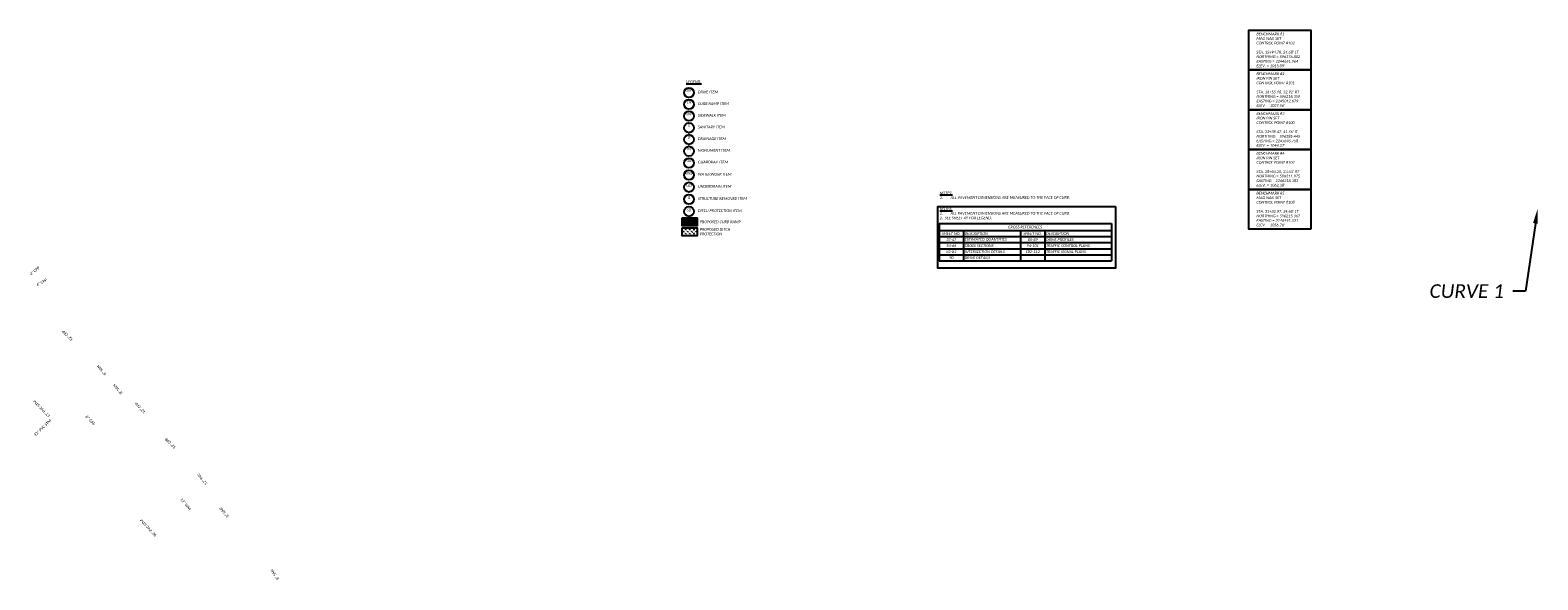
# Model space of a CAD drawing. Header units: feet. Extents: x -5 to 2247819, y -3 to 598692.
# Tile 79 of 84: x 2245239 to 2246785, y 596776 to 597340. Entities that reach past the tile are written whole.
import ezdxf
from ezdxf import colors
from ezdxf.entities.mleader import LeaderData, LeaderLine
from ezdxf.math import Vec2, Vec3

# ---------------------------------------------------------------- set-up
doc = ezdxf.new("R2010")
doc.units = ezdxf.units.FT
doc.header["$MEASUREMENT"] = 0
doc.linetypes.add('stream', pattern=[1.4, 0.7, -0.1, 0.1, -0.1, 0.1, -0.1, 0.1, -0.1])
doc.layers.add('0_View_Frame_Border', color=7, linetype='Continuous', plot=False)
for name, color, linetype in [('DR_P_Ditch', 133, 'stream'), ('DR_P_Text', 7, 'Continuous'), ('DR_X_Text', 7, 'Continuous'), ('SC_Shading2', 9, 'Continuous'), ('SH_Text', 7, 'Continuous'), ('TX_P_20', 7, 'Continuous'), ('UT_X_Gas_Text', 7, 'Continuous'), ('UT_X_Sanitary_Text', 7, 'Continuous'), ('UT_X_Water_Text', 7, 'Continuous')]:
    doc.layers.add(name, color=color, linetype=linetype)
doc.styles.add('P_Slanted_Normal', font='calibrii.ttf', dxfattribs={"height": 0.14})
doc.styles.add('X_Straight_Normal', font='calibril.ttf', dxfattribs={"height": 0.14})

# ---------------------------------------------------------------- blocks, each defined once
blk = doc.blocks.new('*T1211')
at = {"layer": 'TX_P_20', "color": 0, "linetype": 'ByBlock', "lineweight": -2, "transparency": 16777216}
for p, q in [((0, 0), (176.6, 0)), ((0, 0), (0, -38.2)), ((176.6, 0), (176.6, -38.2)), ((0, -7.2), (176.6, -7.2)), ((0, -13.4), (176.6, -13.4)), ((25, -7.2), (25, -38.2)), ((83.4, -7.2), (83.4, -38.2)), ((108.4, -7.2), (108.4, -38.2)), ((0, -19.6), (176.6, -19.6)), ((0, -25.8), (176.6, -25.8)), ((0, -32), (176.6, -32)), ((0, -38.2), (176.6, -38.2))]:
    blk.add_line(p, q, dxfattribs=at)
at = {"layer": 'TX_P_20', "color": 0, "transparency": 16777216, "char_height": 2.8, "style": 'P_Slanted_Normal'}
for s, insert, width, attachment_point in [('SHEET NO.', (12.5, -10.3), 22.6, 5), ('37-47', (12.5, -16.5), 22.6, 5), ('DESCRIPTION', (26.2, -10.3), 55.963, 4), ('ESTIMATED QUANTITIES', (26.2, -16.5), 55.963, 4), ('CROSS REFERENCES', (88.3, -3.6), 174.164, 5), ('SHEET NO.', (95.9, -10.3), 22.6, 5), ('85-89', (95.9, -16.5), 22.6, 5), ('DESCRIPTION', (109.6, -10.3), 65.801, 4), ('DRIVE PROFILES', (109.6, -16.5), 65.801, 4), ('54-66', (12.5, -22.7), 22.6, 5), ('82-83', (12.5, -28.9), 22.6, 5), ('CROSS SECTIONS', (26.2, -22.7), 55.963, 4), ('INTERSECTION DETAILS', (26.2, -28.9), 55.963, 4), ('102-112', (95.9, -28.9), 22.6, 5), ('94-101', (95.9, -22.7), 22.6, 5), ('TRAFFIC CONTROL PLANS', (109.6, -22.7), 65.801, 4), ('TRAFFIC SIGNAL PLANS', (109.6, -28.9), 65.801, 4), ('90', (12.5, -35.1), 22.6, 5), ('DRIVE DETAILS', (26.2, -35.1), 55.963, 4)]:
    blk.add_mtext(s, dxfattribs=dict(at, insert=insert, width=width, attachment_point=attachment_point))

msp = doc.modelspace()

# ---------------------------------------------------------------- hatches: boundary and pattern name
at = {"layer": 'DR_P_Ditch', "transparency": 33554597}
h = msp.add_hatch(dxfattribs=at)
h.set_pattern_fill('GRASS', color=256, scale=3)
h.set_pattern_definition([(90, (1.9205, -12.4642), (-2.121320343, 2.121320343), [0.5625, -3.680140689]), (45, (1.9205, -12.4642), (-2.1213203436, 2.1213203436), [0.5625, -2.4375]), (135, (1.9205, -12.4642), (-2.1213203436, -2.1213203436), [0.5625, -2.4375])])
h.paths.add_polyline_path([(2245923.601, 597129.328), (2245923.601, 597136.822), (2245907.609, 597136.822), (2245907.609, 597129.328)])
at = {"layer": 'SC_Shading2', "transparency": 33554597}
h = msp.add_hatch(color=256, dxfattribs=at)
h.dxf.hatch_style = 1
h.paths.add_polyline_path([(2245923.601, 597139.433), (2245923.601, 597146.927), (2245907.609, 597146.927), (2245907.609, 597139.433)])

# ---------------------------------------------------------------- linework, layer by layer
at = {"layer": '0_View_Frame_Border', "color": 6, "elevation": 351.16, "flags": 128}
msp.add_lwpolyline([(2246352.232, 597158.845), (2246352.232, 597095.853), (2246170.231, 597095.853), (2246170.231, 597158.845)], close=True, dxfattribs=at)
at = {"layer": 'DR_P_Text'}
for centre in [(2245914.96, 597275.638), (2245914.96, 597263.638), (2245914.96, 597251.638), (2245914.96, 597239.638), (2245914.96, 597227.638), (2245914.96, 597215.638), (2245914.96, 597203.638), (2245914.96, 597191.22), (2245914.96, 597178.756), (2245914.96, 597166.292), (2245914.96, 597153.827)]:
    msp.add_circle(centre, 5, dxfattribs=at)
at = {"layer": 'TX_P_20', "elevation": 3534245.503}
for points in [[(2246552.419, 597298.978), (2246488.842, 597298.978), (2246488.842, 597339.795), (2246552.419, 597339.795)], [(2246552.419, 597258.162), (2246488.842, 597258.162), (2246488.842, 597298.978), (2246552.419, 597298.978)], [(2246552.419, 597217.345), (2246488.842, 597217.345), (2246488.842, 597258.162), (2246552.419, 597258.162)], [(2246552.419, 597176.529), (2246488.842, 597176.529), (2246488.842, 597217.345), (2246552.419, 597217.345)], [(2246552.419, 597135.712), (2246488.842, 597135.712), (2246488.842, 597176.529), (2246552.419, 597176.529)]]:
    msp.add_lwpolyline(points, close=True, dxfattribs=at)
at = {"layer": 'TX_P_20'}
for points in [[(2245907.609, 597146.927), (2245907.609, 597139.433), (2245923.601, 597139.433), (2245923.601, 597146.927)], [(2245907.609, 597136.822), (2245907.609, 597129.328), (2245923.601, 597129.328), (2245923.601, 597136.822)]]:
    msp.add_lwpolyline(points, close=True, dxfattribs=at)

# ---------------------------------------------------------------- block references
msp.add_blockref('*T1211', (2246171.42, 597141.46))

# ---------------------------------------------------------------- texts
at = {"layer": 'DR_X_Text', "style": 'X_Straight_Normal'}
for s, rotation, p in [('12" CPP', 134.12458, (2245283.529, 597022.506)), ('12" CPP', 129.077354, (2245357.703, 596947.892)), ('12" CPP', 133.567748, (2245389.051, 596911.951)), ('12" PVC', 129.071603, (2245421.445, 596874.703))]:
    msp.add_text(s, height=2.8, rotation=rotation, dxfattribs=at).set_placement(p)
at = {"layer": 'DR_X_Text', "char_height": 2.8, "attachment_point": 3, "style": 'X_Straight_Normal'}
for s, insert, rotation in [('4" CPP', (2245247.685, 597097.686), 40.443829), ('4" CPP', (2245255.6, 597085.221), 29.678719), ('12" PVC STM', (2245242.329, 596958.902), 133.25179), ('12" PVC STM', (2245259.631, 596941.048), 43.386527), ('10" PVC STM', (2245351.937, 596836.839), 131.941069)]:
    msp.add_mtext(s, dxfattribs=dict(at, insert=insert, rotation=rotation))
at = {"layer": 'TX_P_20', "char_height": 2.8, "style": 'P_Slanted_Normal'}
for s, insert, width, attachment_point in [("BENCHMARK #1\\PMAG NAIL SET \\PCONTROL POINT #102\\P\\PSTA. 12+94.78, 24.68' LT\\PNORTHING = 596276.802\\PEASTING = 2244651.964\\PELEV. = 1015.09'", (2246496.782, 597319.525), 92.04502, 4), ("BENCHMARK #2\\PIRON PIN SET\\PCONTROL POINT #101\\P\\PSTA. 16+55.96, 32.91' RT\\PNORTHING = 596216.359\\PEASTING = 2245012.679\\PELEV. = 1027.56'", (2246496.782, 597278.708), 92.04502, 4), ('{\\LLEGEND:}', (2245919.914, 597286.83), 19.90453, 5), ('DRIVE ITEM ', (2245924.072, 597276.436), 38.38691, 4), ('\\pxqc;CR\\P ', (2245914.96, 597263.638), 4.26224, 5), ('\\pxqc;DR\\P ', (2245914.96, 597275.638), 4.26224, 5), ('CURB RAMP ITEM', (2245924.072, 597264.436), 38.38691, 4), ('\\pxqc;SW\\P ', (2245914.96, 597251.638), 4.26224, 5), ('SIDEWALK ITEM', (2245924.072, 597252.436), 38.38691, 4), ("BENCHMARK #3\\PIRON PIN SET\\PCONTROL POINT #100\\P\\PSTA. 23+39.47, 41.56' lT\\PNORTHING = 596285.445\\PEASTING = 2245696.758\\PELEV. = 1044.27'", (2246496.782, 597237.892), 92.04502, 4), ('S\\P ', (2245914.96, 597239.638), 3.94024, 5), ('SANITARY ITEM', (2245924.072, 597240.436), 38.38691, 4), ('M\\P ', (2245914.96, 597215.638), 4.26224, 5), ('D\\P ', (2245914.96, 597227.638), 4.26224, 5), ('DRAINAGE ITEM', (2245924.072, 597228.436), 38.38691, 4), ('MONUMENT ITEM', (2245924.072, 597216.436), 38.38691, 4), ('GR\\P ', (2245914.96, 597203.638), 4.26224, 5), ('GUARDRAIL ITEM', (2245924.072, 597204.436), 38.38691, 4), ("BENCHMARK #4\\PIRON PIN SET \\PCONTROL POINT #104\\P\\PSTA. 28+64.20, 23.63' RT\\PNORTHING = 596211.975\\PEASTING = 2246218.182\\PELEV. = 1062.38'", (2246496.782, 597197.075), 92.04502, 4), ('WW\\P ', (2245914.96, 597190.479), 4.26224, 5), ('WATERWORK ITEM', (2245924.072, 597192.018), 38.38691, 4), ('UD\\P ', (2245914.96, 597178.015), 4.26224, 5), ('R ', (2245914.96, 597168.055), 4.26224, 5), ('UNDERDRAIN ITEM', (2245924.072, 597179.554), 38.38691, 4), ("BENCHMARK #5\\PMAG NAIL SET \\PCONTROL POINT #108\\P\\PSTA. 31+32.97, 34.60' LT\\PNORTHING = 596215.367\\PEASTING = 2246491.531\\PELEV. = 1056.76'", (2246496.782, 597156.259), 92.04502, 4), ('SD\\P ', (2245914.96, 597153.087), 4.26224, 5), ('STRUCTURE REMOVED ITEM', (2245924.072, 597167.089), 52.34214, 4), ('DITCH PROTECTION ITEM', (2245924.072, 597154.625), 48.46038, 4), ('PROPOSED CURB RAMP', (2245925.993, 597143.207), 44.85127, 4), ('PROPOSED DITCH PROTECTION', (2245925.993, 597133.102), 38.29752, 4)]:
    msp.add_mtext(s, dxfattribs=dict(at, insert=insert, width=width, attachment_point=attachment_point))
at = {"layer": 'TX_P_20', "char_height": 2.8, "width": 179.46899, "attachment_point": 1, "rotation": 0.009101, "style": 'P_Slanted_Normal'}
for s, insert in [('\\pxql;{\\LNOTES:\\P\\pi-2,l2;}1.^IALL PAVEMENT DIMENSIONS ARE MEASURED TO THE FACE OF CURB.', (2246171.997, 597174.191)), ('\\pxql;{\\LNOTES:\\P\\pi-2,l2;}1.^IALL PAVEMENT DIMENSIONS ARE MEASURED TO THE FACE OF CURB.\\P2.  SEE SHEET 49 FOR LEGEND.', (2246171.997, 597157.979))]:
    msp.add_mtext(s, dxfattribs=dict(at, insert=insert))
at = {"layer": 'UT_X_Gas_Text', "style": 'X_Straight_Normal'}
msp.add_text('6" GAS', height=2.8, rotation=314.691511, dxfattribs=at).set_placement((2245295.808, 596943.229))
at = {"layer": 'UT_X_Sanitary_Text', "style": 'X_Straight_Normal'}
for rotation, p in [(131.023006, (2245317.754, 596987.354)), (131.023006, (2245334.343, 596967.844)), (131.023006, (2245443.335, 596841.544)), (124.427033, (2245494.911, 596777.216))]:
    msp.add_text('8" SAN', height=2.8, rotation=rotation, dxfattribs=at).set_placement(p)
at = {"layer": 'UT_X_Water_Text', "style": 'X_Straight_Normal'}
msp.add_text('12" WM', height=2.8, rotation=309.145608, dxfattribs=at).set_placement((2245393.146, 596858.514))

# ---------------------------------------------------------------- leaders
at = {"layer": 'SH_Text'}
ml = msp.add_multileader_mtext('Standard', dxfattribs=at)
ml.set_content('CURVE 1', color=256, style='P_Slanted_Normal')
ml.set_leader_properties()
ml.build(insert=Vec2(0, 0))
ml.multileader.update_dxf_attribs({"dogleg_length": 0.36, "arrow_head_size": 15, "scale": 100})
ctx = ml.context
ctx.base_point, ctx.scale, ctx.char_height, ctx.arrow_head_size, ctx.landing_gap_size, ctx.plane_origin = Vec3(2246667.73, 597072.058), 100, 14, 15, 9, Vec3(2246516.931, 596998.967)
ctx.text_align_type = 2
notes = []
notes.append((ctx, [(1, (1, 1, 0), (2246772.516, 597072.058), (-1, 0), 12.941, [(0, [(2246785.054, 597156.445)], 0, [])])]))
ctx.mtext.insert, ctx.mtext.alignment, ctx.mtext.flow_direction = Vec3(2246750.575, 597079.161), 3, 5
for ctx, leaders in notes:
    for number, flags, end, landing, length, lines in leaders:
        leader = LeaderData()
        leader.index, (leader.has_last_leader_line, leader.has_dogleg_vector, leader.attachment_direction) = number, flags
        leader.last_leader_point, leader.dogleg_vector, leader.dogleg_length = Vec3(end), Vec3(landing), length
        for number, points, colour, breaks in lines:
            line = LeaderLine()
            line.index, line.vertices, line.color, line.breaks = number, Vec3.list(points), colors.encode_raw_color(colour), breaks
            leader.lines.append(line)
        ctx.leaders.append(leader)

doc.saveas('drawing.dxf')
